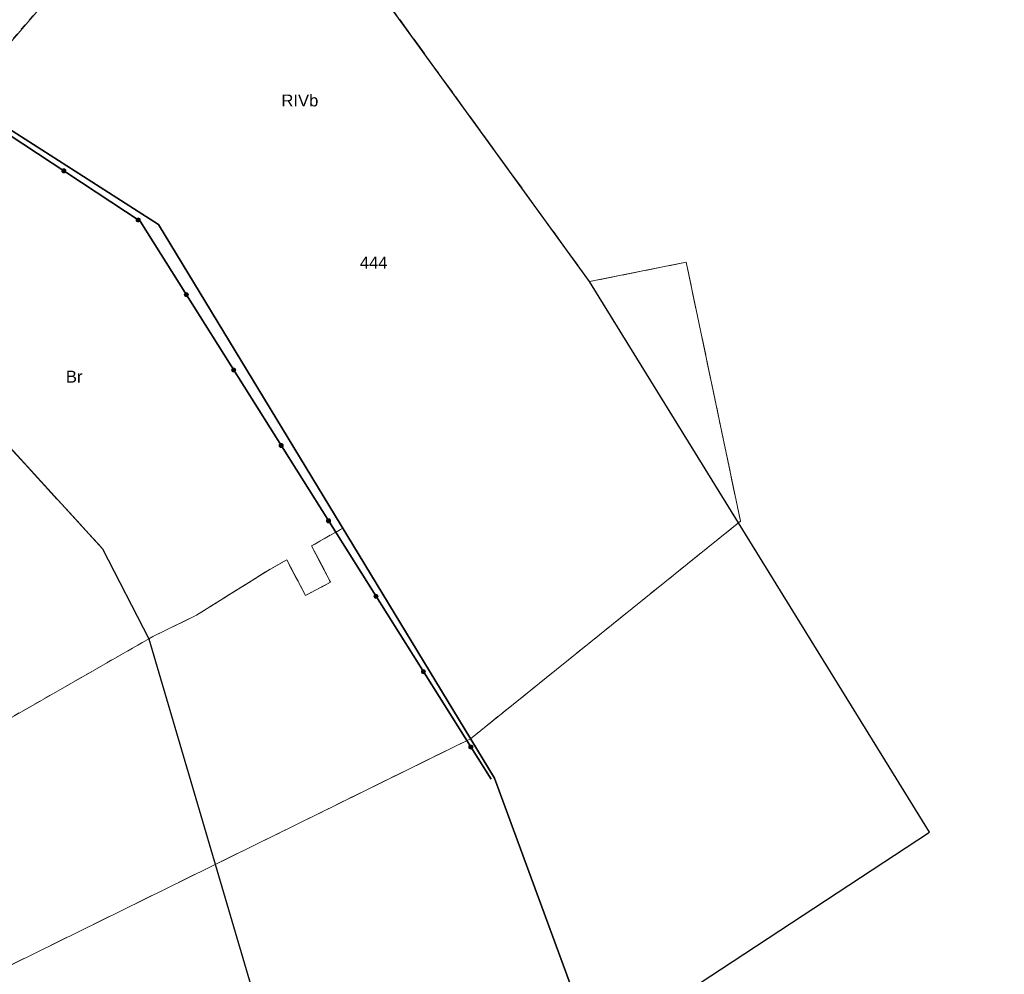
# Model space of a CAD drawing. Header units: millimetres. Extents: x 6505374 to 6517269, y 5595210 to 5612711.
# Tile 176 of 256: x 6513743 to 6513826, y 5608836 to 5608917. Entities that reach past the tile are written whole.
import ezdxf
from ezdxf.enums import TextEntityAlignment as Align

# ---------------------------------------------------------------- set-up
doc = ezdxf.new("R2010")
doc.units = ezdxf.units.MM
for name, pattern in [('BUUT04', [200000, 0, -100000, 0, -100000]), ('EGBK02', [4, 1.5, -0.5, 1.5, -0.5]), ('EGBU01', [2, 0.5, -0.5, 0.5, -0.5])]:
    doc.linetypes.add(name, pattern=pattern)
doc.layers.add('Działki', color=18, linetype='Continuous', lineweight=0)
doc.layers.add('Ogrodzenia', color=18, linetype='Continuous', lineweight=0)
doc.layers.add('Kontury klasyfikacyjne', color=82, linetype='Continuous', lineweight=0, true_color=0x24bc24)
doc.layers.add('Użytki gruntowe', color=96, linetype='Continuous', lineweight=0, true_color=0x008000)
doc.styles.add('DOMYSLNA_CZCIONKA', font='arial.ttf')

# ---------------------------------------------------------------- blocks, each defined once
blk = doc.blocks.new('OTOO_L05')
at = {"linetype": 'BUUT04', "lineweight": 18, "true_color": 0x000000}
h = blk.add_hatch(color=18, dxfattribs=at)
h.dxf.hatch_style = 1
h.paths.add_polyline_path([(-0.58, 0, 1), (0.58, 0, 1)])
at = {"color": 18, "true_color": 0x0a0909}
blk.add_circle((0, 0), 0.58, dxfattribs=at)

msp = doc.modelspace()

# ---------------------------------------------------------------- linework, layer by layer
at = {"layer": 'Działki', "color": 18, "linetype": 'Continuous', "lineweight": 25, "true_color": 0x000000, "flags": 128}
for points in [[(6513728.405, 5608916.359), (6513755.11, 5608899.295), (6513783.382, 5608852.678), (6513791.866, 5608829.622), (6513820.004, 5608848.116), (6513791.39, 5608894.48), (6513778.37, 5608912.46), (6513771.44, 5608922.03), (6513760.23, 5608931.63), (6513768.11, 5608939.93), (6513784.59, 5608952.83), (6513764.539, 5608969.483), (6513755.476, 5608960.496), (6513728.405, 5608916.359)], [(6513783.382, 5608852.678), (6513755.11, 5608899.295), (6513728.405, 5608916.359), (6513723.508, 5608910.202), (6513738.988, 5608901.142), (6513735.09, 5608888.74), (6513750.386, 5608871.977), (6513754.29, 5608864.405), (6513765.219, 5608827.203), (6513791.893, 5608692.705), (6513822.073, 5608702.461), (6513791.866, 5608829.622), (6513783.382, 5608852.678)]]:
    msp.add_lwpolyline(points, close=True, dxfattribs=at)
at = {"layer": 'Kontury klasyfikacyjne', "color": 82, "linetype": 'EGBK02', "lineweight": 18, "true_color": 0x24bc24, "flags": 128}
for points in [[(6513728.405, 5608916.359), (6513723.508, 5608910.202), (6513709.41, 5608888.11), (6513698.77, 5608874.88), (6513691.94, 5608866.97), (6513701.66, 5608855.12), (6513711.09, 5608862.28), (6513725.71, 5608873.69), (6513730.72, 5608881.73), (6513735.09, 5608888.74), (6513750.386, 5608871.977), (6513754.29, 5608864.405), (6513754.631, 5608864.591), (6513758.29, 5608866.39), (6513764.261, 5608870.125), (6513765.895, 5608871.047), (6513767.47, 5608868.054), (6513769.588, 5608869.17), (6513767.98, 5608872.221), (6513770.616, 5608873.728), (6513781.37, 5608855.996), (6513804.089, 5608874.315), (6513799.514, 5608896.12), (6513791.39, 5608894.48), (6513778.37, 5608912.46), (6513771.44, 5608922.03), (6513760.23, 5608931.63), (6513768.11, 5608939.93), (6513784.59, 5608952.83), (6513787.157, 5608956.322), (6513786.655, 5608977.848), (6513780.103, 5608981.779), (6513777.229, 5608982.086), (6513764.539, 5608969.483), (6513755.476, 5608960.496), (6513745.612, 5608944.414), (6513728.405, 5608916.359)], [(6513691.94, 5608866.97), (6513689.38, 5608863.33), (6513664.703, 5608840.387), (6513674.162, 5608761.765), (6513720.88, 5608769.344), (6513719.555, 5608775.793), (6513713.102, 5608807.209), (6513738.655, 5608812.781), (6513749.321, 5608815.77), (6513741.111, 5608836.164), (6513781.37, 5608855.996), (6513770.616, 5608873.728), (6513767.98, 5608872.221), (6513769.588, 5608869.17), (6513767.47, 5608868.054), (6513765.895, 5608871.047), (6513764.261, 5608870.125), (6513758.29, 5608866.39), (6513754.631, 5608864.591), (6513754.29, 5608864.405), (6513750.386, 5608871.977), (6513735.09, 5608888.74), (6513730.72, 5608881.73), (6513725.71, 5608873.69), (6513711.09, 5608862.28), (6513701.66, 5608855.12), (6513691.94, 5608866.97)]]:
    msp.add_lwpolyline(points, close=True, dxfattribs=at)
at = {"layer": 'Kontury klasyfikacyjne', "color": 7, "linetype": 'Continuous', "lineweight": 18, "true_color": 0xffffff, "flags": 128}
for points in [[(6513735.09, 5608888.74), (6513750.386, 5608871.977), (6513754.29, 5608864.405), (6513754.631, 5608864.591), (6513758.29, 5608866.39), (6513764.261, 5608870.125), (6513765.895, 5608871.047), (6513767.47, 5608868.054), (6513769.588, 5608869.17), (6513767.98, 5608872.221), (6513770.616, 5608873.728), (6513781.37, 5608855.996), (6513804.089, 5608874.315), (6513799.514, 5608896.12), (6513791.39, 5608894.48), (6513778.37, 5608912.46), (6513771.44, 5608922.03)], [(6513749.321, 5608815.77), (6513741.111, 5608836.164), (6513781.37, 5608855.996), (6513770.616, 5608873.728), (6513767.98, 5608872.221), (6513769.588, 5608869.17), (6513767.47, 5608868.054), (6513765.895, 5608871.047), (6513764.261, 5608870.125), (6513758.29, 5608866.39), (6513754.631, 5608864.591), (6513754.29, 5608864.405), (6513750.386, 5608871.977), (6513735.09, 5608888.74), (6513730.72, 5608881.73), (6513725.71, 5608873.69), (6513711.09, 5608862.28), (6513701.66, 5608855.12), (6513691.94, 5608866.97), (6513691.94, 5608866.97), (6513689.38, 5608863.33), (6513664.703, 5608840.387), (6513674.162, 5608761.765)]]:
    msp.add_lwpolyline(points, dxfattribs=at)
at = {"layer": 'Ogrodzenia', "color": 18, "linetype": 'Continuous', "lineweight": 35, "true_color": 0x000000, "flags": 128}
msp.add_lwpolyline([(6513728.2, 5608915.97), (6513739.96, 5608908.54), (6513753.55, 5608899.57), (6513783.09, 5608852.58)], dxfattribs=at)
at = {"layer": 'Użytki gruntowe', "color": 96, "linetype": 'EGBU01', "lineweight": 18, "true_color": 0x008000, "flags": 128}
msp.add_lwpolyline([(6513728.405, 5608916.359), (6513723.508, 5608910.202), (6513709.41, 5608888.11), (6513698.77, 5608874.88), (6513691.94, 5608866.97), (6513689.38, 5608863.33), (6513697.2, 5608852.1), (6513708.827, 5608828.022), (6513710.058, 5608822.03), (6513713.102, 5608807.209), (6513719.555, 5608775.793), (6513745.398, 5608781.856), (6513738.655, 5608812.781), (6513749.321, 5608815.77), (6513741.111, 5608836.164), (6513734.337, 5608852.993), (6513754.29, 5608864.405), (6513754.631, 5608864.591), (6513758.29, 5608866.39), (6513764.261, 5608870.125), (6513765.895, 5608871.047), (6513767.47, 5608868.054), (6513769.588, 5608869.17), (6513767.98, 5608872.221), (6513770.616, 5608873.728), (6513755.11, 5608899.295), (6513738.537, 5608909.885), (6513758.46, 5608933.123), (6513760.23, 5608931.63), (6513768.11, 5608939.93), (6513784.59, 5608952.83), (6513796.422, 5608944.472), (6513798.843, 5608942.701), (6513801.13, 5608945.19), (6513814.75, 5608935.85), (6513820.49, 5608944.09), (6513826.295, 5608952.78), (6513800.47, 5608969.56), (6513786.655, 5608977.848), (6513780.103, 5608981.779), (6513777.229, 5608982.086), (6513764.539, 5608969.483), (6513755.476, 5608960.496), (6513745.612, 5608944.414), (6513728.405, 5608916.359)], close=True, dxfattribs=at)
at = {"layer": 'Użytki gruntowe', "color": 7, "linetype": 'Continuous', "lineweight": 18, "true_color": 0xffffff, "flags": 128}
msp.add_lwpolyline([(6513734.337, 5608852.993), (6513754.29, 5608864.405), (6513754.631, 5608864.591), (6513758.29, 5608866.39), (6513764.261, 5608870.125), (6513765.895, 5608871.047), (6513767.47, 5608868.054), (6513769.588, 5608869.17), (6513767.98, 5608872.221), (6513770.616, 5608873.728), (6513755.11, 5608899.295), (6513738.537, 5608909.885), (6513758.46, 5608933.123)], dxfattribs=at)

# ---------------------------------------------------------------- block references
at = {"layer": 'Ogrodzenia', "color": 18, "true_color": 0x000000, "xscale": 0.3, "yscale": 0.3, "zscale": 0.3}
for p, rotation in [((6513747.129, 5608903.808), -33.42657320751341), ((6513753.388, 5608899.677), -33.42657320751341), ((6513757.438, 5608893.385), -57.84470838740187), ((6513761.43, 5608887.035), -57.84470838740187), ((6513765.422, 5608880.685), -57.84470838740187), ((6513769.413, 5608874.336), -57.84470838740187), ((6513773.405, 5608867.986), -57.84470838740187), ((6513777.397, 5608861.637), -57.84470838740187), ((6513781.388, 5608855.287), -57.84470838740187)]:
    msp.add_blockref('OTOO_L05', p, dxfattribs=dict(at, rotation=rotation))

# ---------------------------------------------------------------- texts
at = {"layer": 'Działki', "color": 18, "true_color": 0x000000, "style": 'DOMYSLNA_CZCIONKA'}
msp.add_text('444', height=1, dxfattribs=at).set_placement((6513773.212, 5608896.084), align=Align.MIDDLE_CENTER)
at = {"layer": 'Kontury klasyfikacyjne', "color": 82, "true_color": 0x24bc24, "style": 'DOMYSLNA_CZCIONKA'}
msp.add_text('RIVb', height=1, dxfattribs=at).set_placement((6513766.999, 5608909.737), align=Align.MIDDLE_CENTER)
at = {"layer": 'Użytki gruntowe', "color": 96, "true_color": 0x008000, "style": 'DOMYSLNA_CZCIONKA'}
msp.add_text('Br', height=1, dxfattribs=at).set_placement((6513748.003, 5608886.48), align=Align.MIDDLE_CENTER)

doc.saveas('drawing.dxf')
